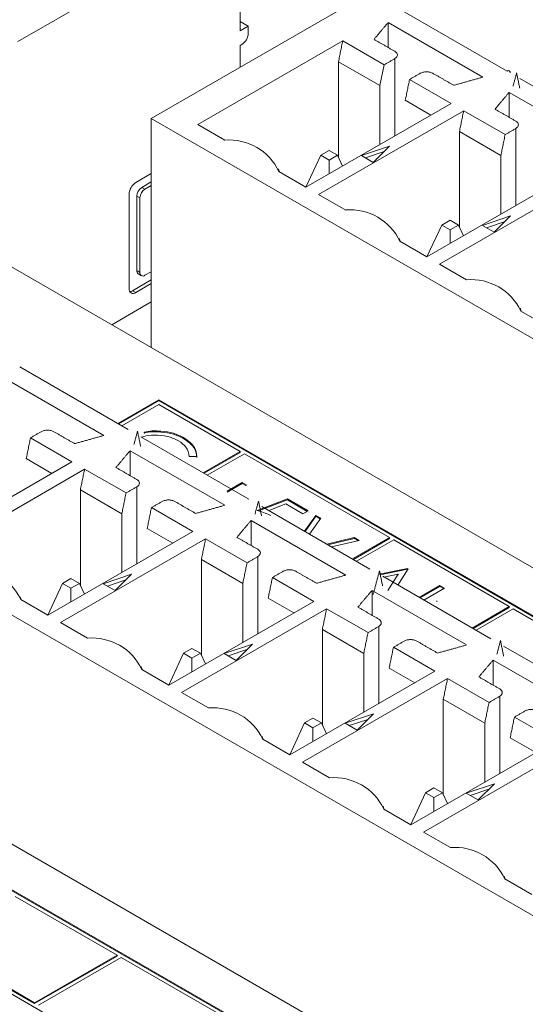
# Model space of a CAD drawing. Header units: inches. Extents: x 0.2 to 16.3, y 0.2 to 11.5.
# Tile 20 of 73: x 2.448 to 2.743, y 1.889 to 2.464. Entities that reach past the tile are written whole.
import ezdxf

# ---------------------------------------------------------------- set-up
doc = ezdxf.new("R2010")
doc.units = ezdxf.units.IN
doc.header["$MEASUREMENT"] = 0

msp = doc.modelspace()

# ---------------------------------------------------------------- linework, layer by layer
at = {"color": 7, "linetype": 'Continuous', "lineweight": 15}
for p, q in [((3.13262, 1.92161), (1.83862, 2.66863)), ((2.44673, 2.45148), (2.57479, 2.52541)), ((2.57664, 2.52434), (2.57664, 2.4579)), ((2.84035, 1.75289), (1.54635, 2.4999)), ((2.52464, 2.40651), (2.6527, 2.48043)), ((2.6527, 2.48043), (2.7326, 2.43431)), ((2.58128, 2.46058), (2.57664, 2.46326)), ((2.57664, 2.4579), (2.58128, 2.46058)), ((2.58128, 2.46058), (2.58128, 2.45629)), ((2.7184, 2.43072), (2.66309, 2.46265)), ((2.66309, 2.44808), (2.66309, 2.46265)), ((2.63653, 2.45192), (2.55176, 2.40298)), ((2.57757, 2.44986), (2.57664, 2.44933)), ((2.57664, 2.44933), (2.57664, 2.43653)), ((2.66075, 2.43794), (2.63653, 2.45192)), ((2.66699, 2.44154), (2.66699, 2.39643)), ((2.63405, 2.43977), (2.63405, 2.38384)), ((2.65827, 2.42579), (2.63405, 2.43977)), ((2.65827, 2.42579), (2.66075, 2.43794)), ((2.74002, 2.43002), (2.80331, 2.39349)), ((2.65827, 2.42579), (2.65827, 2.3914)), ((2.69982, 2.41539), (2.6756, 2.42937)), ((2.78911, 2.3899), (2.7338, 2.42183)), ((2.7338, 2.40726), (2.7338, 2.42183)), ((2.61504, 2.36645), (2.69982, 2.41539)), ((2.67311, 2.41722), (2.68805, 2.40859)), ((2.70724, 2.4111), (2.62247, 2.36216)), ((2.73146, 2.39712), (2.70724, 2.4111)), ((3.11612, 2.06505), (2.52464, 2.40651)), ((2.52464, 2.40651), (2.52464, 2.27259)), ((2.55176, 2.40298), (2.56755, 2.39387)), ((2.70476, 2.39895), (2.70476, 2.34302)), ((2.72898, 2.38497), (2.70476, 2.39895)), ((2.7377, 2.40072), (2.7377, 2.35561)), ((2.66393, 2.39038), (2.64745, 2.38489)), ((2.65442, 2.38087), (2.66393, 2.39038)), ((2.61503, 2.36645), (2.62367, 2.38507)), ((2.62857, 2.3879), (2.62367, 2.38507)), ((2.62367, 2.38507), (2.62857, 2.38224)), ((2.63347, 2.38507), (2.62857, 2.3879)), ((2.62857, 2.38224), (2.63347, 2.38507)), ((2.6364, 2.37877), (2.63347, 2.38507)), ((2.64745, 2.38489), (2.65442, 2.38087)), ((2.66071, 2.38717), (2.64981, 2.38353)), ((2.72898, 2.38497), (2.72898, 2.35058)), ((2.62857, 2.37426), (2.62857, 2.38224)), ((2.5156, 2.36908), (2.52464, 2.3743)), ((2.59925, 2.37556), (2.61504, 2.36645)), ((2.68575, 2.32563), (2.77053, 2.37457)), ((2.51911, 2.36628), (2.52464, 2.36948)), ((2.52464, 2.36734), (2.52096, 2.36521)), ((2.77795, 2.37028), (2.69318, 2.32134)), ((2.51169, 2.30705), (2.51169, 2.3623)), ((2.51617, 2.31761), (2.51617, 2.3612)), ((2.51617, 2.3612), (2.51803, 2.36013)), ((2.52096, 2.36521), (2.51911, 2.36628)), ((2.62247, 2.36216), (2.63826, 2.35304)), ((2.51803, 2.36013), (2.51803, 2.31654)), ((2.73464, 2.34956), (2.71817, 2.34407)), ((2.72513, 2.34005), (2.73464, 2.34956)), ((2.68574, 2.32563), (2.69438, 2.34425)), ((2.69928, 2.34708), (2.69438, 2.34425)), ((2.69438, 2.34425), (2.69928, 2.34142)), ((2.70418, 2.34425), (2.69928, 2.34708)), ((2.69928, 2.34142), (2.70418, 2.34425)), ((2.70711, 2.33795), (2.70418, 2.34425)), ((2.71817, 2.34407), (2.72513, 2.34005)), ((2.73142, 2.34635), (2.72052, 2.34271)), ((2.69928, 2.33344), (2.69928, 2.34142)), ((2.66996, 2.33474), (2.68575, 2.32563)), ((2.69318, 2.32134), (2.70897, 2.31222)), ((2.51803, 2.31654), (2.51617, 2.31761)), ((2.52096, 2.31485), (2.52464, 2.31697)), ((2.51374, 2.30586), (2.52464, 2.31215)), ((2.52464, 2.31001), (2.5156, 2.30479)), ((2.5156, 2.30479), (2.51374, 2.30586)), ((2.52464, 2.29929), (2.50152, 2.28594)), ((2.74067, 2.29392), (2.75646, 2.28481)), ((2.44775, 2.2613), (2.51104, 2.22476)), ((2.49684, 2.22117), (2.44153, 2.2531)), ((2.52901, 2.2421), (2.50501, 2.22824)), ((2.52901, 2.24156), (2.50548, 2.22797)), ((3.08253, 1.92256), (2.52901, 2.2421)), ((2.52901, 2.24156), (2.52901, 2.2421)), ((3.08206, 1.92229), (2.52901, 2.24156)), ((2.82385, 1.89633), (2.23237, 2.23778)), ((2.52901, 2.23938), (2.50737, 2.22688)), ((2.57668, 2.21186), (2.52901, 2.23938)), ((2.47826, 2.20584), (2.45404, 2.21982)), ((2.51846, 2.22048), (2.58175, 2.18394)), ((2.54375, 2.21929), (2.54375, 2.21984)), ((2.56755, 2.18035), (2.51224, 2.21228)), ((2.51224, 2.19771), (2.51224, 2.21228)), ((2.55503, 2.19937), (2.57668, 2.21186)), ((2.5555, 2.19909), (2.57668, 2.21132)), ((2.57668, 2.21132), (2.57668, 2.21186)), ((2.39348, 2.1569), (2.47826, 2.20584)), ((2.45155, 2.20767), (2.46649, 2.19905)), ((2.5512, 2.20885), (2.54679, 2.20892)), ((2.57904, 2.2105), (2.55739, 2.198)), ((2.66397, 2.16147), (2.57904, 2.2105)), ((2.48568, 2.20156), (2.40091, 2.15262)), ((2.5099, 2.18758), (2.48568, 2.20156)), ((2.56908, 2.18864), (2.57776, 2.19366)), ((2.57776, 2.19366), (2.58041, 2.19213)), ((2.57776, 2.19311), (2.57776, 2.19366)), ((2.4832, 2.18941), (2.4832, 2.13347)), ((2.50742, 2.17542), (2.4832, 2.18941)), ((2.51614, 2.19118), (2.51614, 2.14607)), ((2.56908, 2.1881), (2.57776, 2.19311)), ((2.57776, 2.19311), (2.57994, 2.19186)), ((2.58645, 2.1773), (2.6042, 2.18406)), ((2.58727, 2.17707), (2.6042, 2.18352)), ((2.6042, 2.18406), (2.61629, 2.17709)), ((2.6042, 2.18352), (2.6042, 2.18406)), ((2.6042, 2.18352), (2.61582, 2.17681)), ((2.54897, 2.16502), (2.52475, 2.179)), ((2.58917, 2.17966), (2.65246, 2.14312)), ((2.60325, 2.18113), (2.59391, 2.17757)), ((2.61327, 2.17534), (2.60325, 2.18113)), ((2.61629, 2.17709), (2.61327, 2.17534)), ((2.50742, 2.17542), (2.50742, 2.14103)), ((2.63826, 2.13953), (2.58295, 2.17146)), ((2.58295, 2.15689), (2.58295, 2.17146)), ((2.61429, 2.16516), (2.62082, 2.17447)), ((2.61456, 2.165), (2.62082, 2.17393)), ((2.62366, 2.17283), (2.61712, 2.16352)), ((2.62082, 2.17447), (2.62366, 2.17283)), ((2.62082, 2.17393), (2.62082, 2.17447)), ((2.62082, 2.17393), (2.62339, 2.17245)), ((2.46419, 2.11608), (2.54897, 2.16502)), ((2.52226, 2.16685), (2.5372, 2.15823)), ((2.55639, 2.16074), (2.47162, 2.1118)), ((2.58061, 2.14675), (2.55639, 2.16074)), ((2.62717, 2.15772), (2.6433, 2.1615)), ((2.62784, 2.15733), (2.6433, 2.16095)), ((2.64613, 2.15986), (2.63, 2.15609)), ((2.64232, 2.14897), (2.66397, 2.16147)), ((2.6428, 2.1487), (2.66397, 2.16092)), ((2.6433, 2.1615), (2.64613, 2.15986)), ((2.6433, 2.16095), (2.6433, 2.1615)), ((2.6433, 2.16095), (2.64546, 2.1597)), ((2.66633, 2.16011), (2.64468, 2.14761)), ((2.66397, 2.16092), (2.66397, 2.16147)), ((2.73387, 2.12112), (2.66633, 2.16011)), ((2.55391, 2.14859), (2.55391, 2.09265)), ((2.57813, 2.1346), (2.55391, 2.14859)), ((2.58685, 2.15035), (2.58685, 2.10525)), ((2.65775, 2.14007), (2.67446, 2.14351)), ((2.65845, 2.13966), (2.67446, 2.14296)), ((2.67484, 2.14329), (2.66874, 2.13372)), ((2.67446, 2.14351), (2.67484, 2.14329)), ((2.67446, 2.14296), (2.67446, 2.14351)), ((2.67446, 2.14296), (2.67459, 2.14289)), ((2.47772, 2.13754), (2.47282, 2.13471)), ((2.48262, 2.13471), (2.47772, 2.13754)), ((2.51308, 2.14002), (2.49661, 2.13453)), ((2.50986, 2.1368), (2.49896, 2.13317)), ((2.50357, 2.13051), (2.51308, 2.14002)), ((2.61968, 2.1242), (2.59546, 2.13818)), ((2.65988, 2.13884), (2.72317, 2.1023)), ((2.66888, 2.1401), (2.66064, 2.1384)), ((2.66282, 2.1306), (2.66888, 2.1401)), ((2.66888, 2.13955), (2.66888, 2.1401)), ((2.46418, 2.11609), (2.47282, 2.13471)), ((2.47282, 2.13471), (2.47772, 2.13188)), ((2.47772, 2.13188), (2.48262, 2.13471)), ((2.47772, 2.12389), (2.47772, 2.13188)), ((2.48555, 2.12841), (2.48262, 2.13471)), ((2.49661, 2.13453), (2.50357, 2.13051)), ((2.57813, 2.1346), (2.57813, 2.10021)), ((2.70897, 2.09871), (2.65366, 2.13064)), ((2.65366, 2.11607), (2.65366, 2.13064)), ((2.68126, 2.1265), (2.69335, 2.13347)), ((2.68173, 2.12622), (2.69335, 2.13293)), ((2.69599, 2.13195), (2.6839, 2.12497)), ((2.69335, 2.13347), (2.69599, 2.13195)), ((2.69335, 2.13293), (2.69335, 2.13347)), ((2.69335, 2.13293), (2.69552, 2.13168)), ((2.4484, 2.1252), (2.46419, 2.11608)), ((2.59298, 2.12603), (2.60791, 2.11741)), ((2.69146, 2.12399), (2.69146, 2.12453)), ((2.5349, 2.07526), (2.61968, 2.1242)), ((2.62711, 2.11992), (2.54233, 2.07097)), ((2.65133, 2.10593), (2.62711, 2.11992)), ((2.71223, 2.10862), (2.73387, 2.12112)), ((2.7127, 2.10835), (2.73387, 2.12057)), ((2.73623, 2.11976), (2.71458, 2.10726)), ((2.73387, 2.12057), (2.73387, 2.12112)), ((2.79575, 2.08539), (2.73623, 2.11976)), ((2.47162, 2.1118), (2.48741, 2.10268)), ((2.62462, 2.10776), (2.62462, 2.05183)), ((2.64884, 2.09378), (2.62462, 2.10776)), ((2.65756, 2.10953), (2.65756, 2.06443)), ((2.54843, 2.09672), (2.54353, 2.09389)), ((2.55333, 2.09389), (2.54843, 2.09672)), ((2.58379, 2.0992), (2.56732, 2.09371)), ((2.58057, 2.09598), (2.56967, 2.09235)), ((2.57428, 2.08969), (2.58379, 2.0992)), ((2.69039, 2.08338), (2.66617, 2.09736)), ((2.73059, 2.09802), (2.79388, 2.06148)), ((2.53489, 2.07527), (2.54353, 2.09389)), ((2.54353, 2.09389), (2.54843, 2.09106)), ((2.54843, 2.09106), (2.55333, 2.09389)), ((2.54843, 2.08307), (2.54843, 2.09106)), ((2.55626, 2.08759), (2.55333, 2.09389)), ((2.56732, 2.09371), (2.57428, 2.08969)), ((2.64884, 2.09378), (2.64884, 2.05939)), ((2.51911, 2.08438), (2.5349, 2.07526)), ((2.66369, 2.08521), (2.67862, 2.07659)), ((2.77968, 2.05789), (2.72437, 2.08982)), ((2.72437, 2.07525), (2.72437, 2.08982)), ((2.60561, 2.03444), (2.69039, 2.08338)), ((2.69782, 2.0791), (2.61304, 2.03015)), ((2.72204, 2.06511), (2.69782, 2.0791)), ((2.79144, 1.75451), (2.23791, 2.07405)), ((2.79097, 1.75424), (2.23791, 2.07351)), ((2.54233, 2.07097), (2.55812, 2.06186)), ((2.72827, 2.06871), (2.72827, 2.02361)), ((2.69533, 2.06694), (2.69533, 2.01101)), ((2.71955, 2.05296), (2.69533, 2.06694)), ((2.61914, 2.0559), (2.61424, 2.05307)), ((2.62405, 2.05307), (2.61914, 2.0559)), ((2.6545, 2.05837), (2.63803, 2.05288)), ((2.64499, 2.04887), (2.6545, 2.05837)), ((2.7611, 2.04256), (2.73688, 2.05654)), ((2.6056, 2.03445), (2.61424, 2.05307)), ((2.61424, 2.05307), (2.61914, 2.05024)), ((2.61914, 2.05024), (2.62405, 2.05307)), ((2.61914, 2.04225), (2.61914, 2.05024)), ((2.62697, 2.04677), (2.62405, 2.05307)), ((2.63803, 2.05288), (2.64499, 2.04887)), ((2.65128, 2.05516), (2.64038, 2.05153)), ((2.71955, 2.05296), (2.71955, 2.01857)), ((2.7344, 2.04439), (2.74934, 2.03577)), ((2.18501, 2.04351), (2.73853, 1.72397)), ((2.58982, 2.04356), (2.60561, 2.03444)), ((2.67633, 1.99362), (2.7611, 2.04256)), ((2.76853, 2.03828), (2.68375, 1.98933)), ((2.61304, 2.03015), (2.62883, 2.02104)), ((2.72521, 2.01755), (2.70874, 2.01206)), ((2.7157, 2.00805), (2.72521, 2.01755)), ((2.67631, 1.99363), (2.68495, 2.01225)), ((2.68985, 2.01508), (2.68495, 2.01225)), ((2.68495, 2.01225), (2.68985, 2.00942)), ((2.69476, 2.01225), (2.68985, 2.01508)), ((2.68985, 2.00942), (2.69476, 2.01225)), ((2.68985, 2.00143), (2.68985, 2.00942)), ((2.69768, 2.00595), (2.69476, 2.01225)), ((2.70874, 2.01206), (2.7157, 2.00805)), ((2.72199, 2.01434), (2.71109, 2.01071)), ((2.66053, 2.00274), (2.67633, 1.99362)), ((2.68375, 1.98933), (2.69954, 1.98022)), ((2.73125, 1.96192), (2.74704, 1.9528)), ((2.50466, 1.91735), (2.44513, 1.95171)), ((2.39694, 1.92389), (2.45647, 1.88953)), ((2.39694, 1.92335), (2.45647, 1.88898)), ((2.45647, 1.88953), (2.50466, 1.91735)), ((2.50466, 1.9168), (2.50466, 1.91735)), ((2.45647, 1.88898), (2.50466, 1.9168)), ((2.50701, 1.91599), (2.45882, 1.88817)), ((2.56995, 1.87965), (2.50701, 1.91599)), ((2.45647, 1.88898), (2.45647, 1.88953))]:
    msp.add_line(p, q, dxfattribs=at)
for centre, radius, start, end in [((2.57322, 2.45666), 0.00807, 302.60545, 357.39448), ((2.73332, 2.43342), 0.00115, 350.78486, 129.20438), ((2.57021, 2.36187), 0.03211, 25.24657, 94.7588), ((2.52018, 2.36192), 0.0085, 122.60533, 177.39463), ((2.52254, 2.36091), 0.00638, 122.60551, 177.39439), ((2.5244, 2.35984), 0.00638, 122.60557, 177.39433), ((2.64092, 2.32105), 0.03211, 25.24653, 94.75884), ((2.51825, 2.31741), 0.00209, 174.3801, 234.30135), ((2.51982, 2.31625), 0.00181, 170.78626, 309.20328), ((2.71163, 2.28023), 0.03211, 25.24652, 94.75885), ((2.51407, 2.30666), 0.00242, 170.78577, 309.20359), ((2.51188, 2.30881), 0.00349, 272.97673, 302.20952), ((2.41936, 2.1115), 0.03211, 25.24652, 94.75886), ((2.49007, 2.07068), 0.03211, 25.24655, 94.75883), ((2.56078, 2.02986), 0.03211, 25.24655, 94.75883), ((2.63149, 1.98904), 0.03211, 25.24655, 94.75883), ((2.7022, 1.94822), 0.03211, 25.24655, 94.75883)]:
    msp.add_arc(centre, radius, start, end, dxfattribs=at)
for points in [[(2.71691, 3.48791), (0.87089, 2.42223)], [(2.65483, 2.45284), (2.66309, 2.46265)], [(2.66699, 2.44583), (2.65483, 2.45284)], [(2.63653, 2.45192), (2.63405, 2.43977)], [(2.66075, 2.43794), (2.66699, 2.44154)], [(2.68184, 2.43297), (2.6756, 2.42937)], [(2.70142, 2.42595), (2.68926, 2.43297)], [(2.7184, 2.43072), (2.70142, 2.42595)], [(2.73816, 2.43324), (2.73607, 2.42541)], [(2.74, 2.42425), (2.73816, 2.43324)], [(2.6756, 2.42937), (2.67311, 2.41722)], [(2.72554, 2.41202), (2.7338, 2.42183)], [(2.70724, 2.4111), (2.70476, 2.39895)], [(2.7377, 2.40501), (2.72554, 2.41202)], [(2.72898, 2.38497), (2.73146, 2.39712)], [(2.73146, 2.39712), (2.7377, 2.40072)], [(2.5994, 2.37548), (2.59882, 2.37721)], [(2.67011, 2.33466), (2.66953, 2.33639)], [(2.51703, 2.31571), (2.51889, 2.31464)], [(2.74082, 2.29384), (2.74024, 2.29557)], [(2.46028, 2.22342), (2.45404, 2.21982)], [(2.47986, 2.21641), (2.4677, 2.22342)], [(2.5166, 2.22369), (2.51451, 2.21587)], [(2.51844, 2.2147), (2.5166, 2.22369)], [(2.45404, 2.21982), (2.45155, 2.20767)], [(2.49684, 2.22117), (2.47986, 2.21641)], [(2.50398, 2.20248), (2.51224, 2.21228)], [(2.48568, 2.20156), (2.4832, 2.18941)], [(2.51614, 2.19546), (2.50398, 2.20248)], [(2.5099, 2.18758), (2.51614, 2.19118)], [(2.50742, 2.17542), (2.5099, 2.18758)], [(2.53099, 2.1826), (2.52475, 2.179)], [(2.55057, 2.17559), (2.53841, 2.1826)], [(2.58731, 2.18287), (2.58527, 2.17524)], [(2.5891, 2.17413), (2.58731, 2.18287)], [(2.52475, 2.179), (2.52226, 2.16685)], [(2.56755, 2.18035), (2.55057, 2.17559)], [(2.57469, 2.16166), (2.58295, 2.17146)], [(2.55639, 2.16074), (2.55391, 2.14859)], [(2.58685, 2.15464), (2.57469, 2.16166)], [(2.58061, 2.14675), (2.58685, 2.15035)], [(2.57813, 2.1346), (2.58061, 2.14675)], [(2.65803, 2.14205), (2.6543, 2.12813)], [(2.65981, 2.13331), (2.65803, 2.14205)], [(2.59546, 2.13818), (2.59298, 2.12603)], [(2.6017, 2.14178), (2.59546, 2.13818)], [(2.62128, 2.13477), (2.60912, 2.14178)], [(2.63826, 2.13953), (2.62128, 2.13477)], [(2.64541, 2.12084), (2.65366, 2.13064)], [(2.44855, 2.12511), (2.44797, 2.12685)], [(2.62711, 2.11992), (2.62462, 2.10776)], [(2.65756, 2.11382), (2.64541, 2.12084)], [(2.65133, 2.10593), (2.65756, 2.10953)], [(2.64884, 2.09378), (2.65133, 2.10593)], [(2.66617, 2.09736), (2.66369, 2.08521)], [(2.67241, 2.10096), (2.66617, 2.09736)], [(2.69199, 2.09395), (2.67983, 2.10096)], [(2.70897, 2.09871), (2.69199, 2.09395)], [(2.72874, 2.10123), (2.72664, 2.09341)], [(2.73058, 2.09224), (2.72874, 2.10123)], [(2.51926, 2.08429), (2.51868, 2.08603)], [(2.71612, 2.08002), (2.72437, 2.08982)], [(2.69782, 2.0791), (2.69533, 2.06694)], [(2.72827, 2.073), (2.71612, 2.08002)], [(2.72204, 2.06511), (2.72827, 2.06871)], [(2.71955, 2.05296), (2.72204, 2.06511)], [(2.73688, 2.05654), (2.7344, 2.04439)], [(2.74312, 2.06014), (2.73688, 2.05654)], [(2.58997, 2.04347), (2.58939, 2.04521)], [(2.66068, 2.00265), (2.6601, 2.00439)], [(2.73139, 1.96183), (2.73081, 1.96357)]]:
    msp.add_open_spline(points, degree=1, dxfattribs=at)
for points, knots in [([(2.66699, 2.44154), (2.66742, 2.44185), (2.66828, 2.44248), (2.66865, 2.44368), (2.66828, 2.44489), (2.66742, 2.44551), (2.66699, 2.44583)], [0, 0, 0, 0, 0.250001, 0.499999, 0.750001, 1, 1, 1, 1]), ([(2.68926, 2.43297), (2.68872, 2.43322), (2.68763, 2.43371), (2.68555, 2.43393), (2.68346, 2.43371), (2.68238, 2.43322), (2.68184, 2.43297)], [0, 0, 0, 0, 0.250004, 0.5, 0.750001, 1, 1, 1, 1]), ([(2.7377, 2.40072), (2.73813, 2.40103), (2.73899, 2.40166), (2.73936, 2.40286), (2.73899, 2.40407), (2.73813, 2.40469), (2.7377, 2.40501)], [0, 0, 0, 0, 0.249999, 0.5, 0.750002, 1, 1, 1, 1]), ([(2.4677, 2.22342), (2.46716, 2.22367), (2.46607, 2.22417), (2.46399, 2.22438), (2.4619, 2.22417), (2.46082, 2.22367), (2.46028, 2.22342)], [0, 0, 0, 0, 0.249998, 0.5, 0.75, 1, 1, 1, 1]), ([(2.5202, 2.22291), (2.52034, 2.22296), (2.52319, 2.22403), (2.52973, 2.22398), (2.53784, 2.22275), (2.54178, 2.22081), (2.54375, 2.21984)], [0, 0, 0, 0, 0.019156, 0.399673, 0.699667, 1, 1, 1, 1]), ([(2.52054, 2.22249), (2.52056, 2.2225), (2.52332, 2.22351), (2.52974, 2.22343), (2.53784, 2.22221), (2.54178, 2.22027), (2.54375, 2.21929)], [0, 0, 0, 0, 0.0037, 0.390213, 0.694934, 1, 1, 1, 1]), ([(2.54064, 2.21814), (2.53854, 2.21909), (2.53435, 2.22099), (2.52692, 2.22161), (2.52156, 2.22115), (2.51948, 2.22028), (2.51908, 2.22012)], [0, 0, 0, 0, 0.336189, 0.6722105, 0.9368557, 1, 1, 1, 1]), ([(2.54679, 2.20892), (2.54647, 2.21084), (2.54589, 2.21426), (2.54224, 2.21696), (2.54064, 2.21814)], [0, 0, 0, 0, 0.55984, 1, 1, 1, 1]), ([(2.54375, 2.21984), (2.54621, 2.21802), (2.5506, 2.21476), (2.55102, 2.21066), (2.5512, 2.20885)], [0, 0, 0, 0, 0.558579, 1, 1, 1, 1]), ([(2.54375, 2.21929), (2.54621, 2.21747), (2.5506, 2.21421), (2.55102, 2.21012), (2.5512, 2.20831)], [0, 0, 0, 0, 0.558579, 1, 1, 1, 1]), ([(2.51614, 2.19118), (2.51657, 2.19149), (2.51743, 2.19211), (2.5178, 2.19332), (2.51743, 2.19452), (2.51657, 2.19515), (2.51614, 2.19546)], [0, 0, 0, 0, 0.25, 0.5, 0.750002, 1, 1, 1, 1]), ([(2.53841, 2.1826), (2.53787, 2.18285), (2.53678, 2.18335), (2.5347, 2.18356), (2.53261, 2.18335), (2.53153, 2.18285), (2.53099, 2.1826)], [0, 0, 0, 0, 0.249998, 0.5, 0.75, 1, 1, 1, 1]), ([(2.59445, 2.17443), (2.59308, 2.17507), (2.59062, 2.17623), (2.58772, 2.17698), (2.58645, 2.1773)], [0, 0, 0, 0, 0.559417, 1, 1, 1, 1]), ([(2.58685, 2.15035), (2.58728, 2.15067), (2.58814, 2.15129), (2.58851, 2.1525), (2.58814, 2.1537), (2.58728, 2.15433), (2.58685, 2.15464)], [0, 0, 0, 0, 0.250003, 0.500003, 0.750001, 1, 1, 1, 1]), ([(2.60912, 2.14178), (2.60858, 2.14203), (2.6075, 2.14253), (2.60541, 2.14274), (2.60332, 2.14253), (2.60224, 2.14203), (2.6017, 2.14178)], [0, 0, 0, 0, 0.249999, 0.499997, 0.749997, 1, 1, 1, 1]), ([(2.65756, 2.10953), (2.65799, 2.10985), (2.65885, 2.11047), (2.65922, 2.11168), (2.65885, 2.11288), (2.65799, 2.11351), (2.65756, 2.11382)], [0, 0, 0, 0, 0.250003, 0.500003, 0.750001, 1, 1, 1, 1]), ([(2.67983, 2.10096), (2.67929, 2.10121), (2.67821, 2.10171), (2.67612, 2.10192), (2.67404, 2.10171), (2.67295, 2.10121), (2.67241, 2.10096)], [0, 0, 0, 0, 0.249999, 0.499997, 0.749997, 1, 1, 1, 1]), ([(2.72827, 2.06871), (2.7287, 2.06903), (2.72956, 2.06965), (2.72993, 2.07086), (2.72956, 2.07206), (2.7287, 2.07269), (2.72827, 2.073)], [0, 0, 0, 0, 0.250003, 0.500003, 0.750001, 1, 1, 1, 1]), ([(2.75054, 2.06014), (2.75, 2.06039), (2.74892, 2.06089), (2.74683, 2.0611), (2.74475, 2.06089), (2.74366, 2.06039), (2.74312, 2.06014)], [0, 0, 0, 0, 0.249999, 0.499997, 0.749997, 1, 1, 1, 1])]:
    msp.add_open_spline(points, degree=3, knots=knots, dxfattribs=at)

doc.saveas('drawing.dxf')
